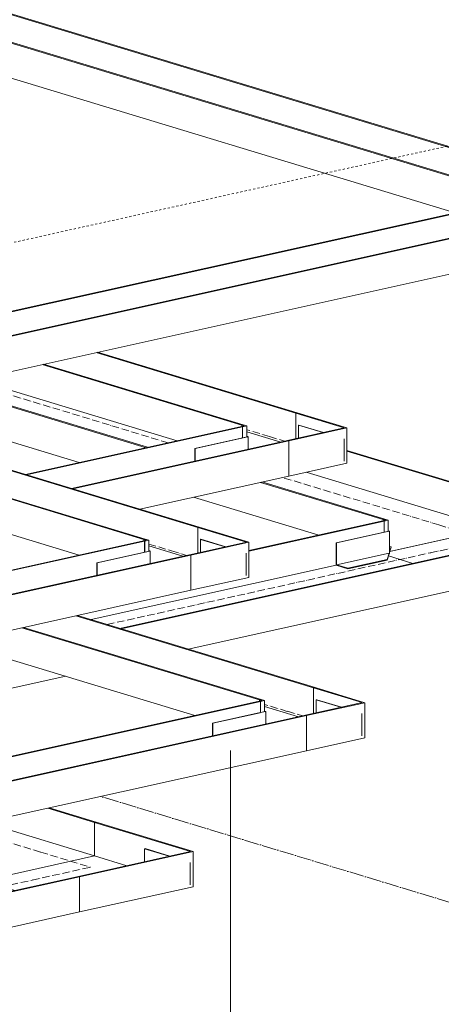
# Model space of a CAD drawing. Header units: millimetres. Extents: x 5617 to 103919, y 7718 to 242078.
# Tile 18 of 24: x 66033 to 66612, y 230880 to 232231. Entities that reach past the tile are written whole.
import ezdxf

# ---------------------------------------------------------------- set-up
doc = ezdxf.new("R2010")
doc.units = ezdxf.units.MM
for name, pattern in [('Линия сетки', [25, 20, -2.5, 0, -2.5]), ('Осевая', [14, 10, -2, 0, -2]), ('Скрыто', [6, 3, -3])]:
    doc.linetypes.add(name, pattern=pattern)
doc.layers.add('Границы 3D вида', color=7, linetype='Скрыто', lineweight=20, true_color=0x0080c0)
for name, color, linetype, lineweight in [('Кабельные лотки', 7, 'Continuous', 18), ('Марки кабельных лотков', 7, 'Continuous', 20), ('Осевая линия', 7, 'Осевая', 18), ('Соединительные детали кабельных лотков', 7, 'Continuous', 18), ('Уровни', 7, 'Continuous', 9)]:
    doc.layers.add(name, color=color, linetype=linetype, lineweight=lineweight)

# ---------------------------------------------------------------- blocks, each defined once
blk = doc.blocks.new('OSTEC_CLH - ЛН_ ЛП - СЛУМИ - Угол горизонтальный - ZS - Цинкование по методу Сендзимира-V50-МКСС_К1_L28')
at = {"layer": 'Осевая линия'}
for p, q in [((74981.3, 231088.9), (75049.5, 231068.2)), ((74969.7, 231050.5), (75049.5, 231068.2)), ((74970.5, 231050.7), (74969.7, 231050.5))]:
    blk.add_line(p, q, dxfattribs=at)
at = {"layer": 'Соединительные детали кабельных лотков'}
for p, q in [((75057.3, 231129.9), (75055.3, 231129.5)), ((75055.3, 231083.7), (75055.3, 231129.5)), ((75055.3, 231129.5), (75186.9, 231089.6)), ((75190.5, 231089.5), (75057.3, 231129.9)), ((74904.7, 231094.4), (74908.5, 231095.2)), ((74906.4, 231093.9), (74904.7, 231094.4)), ((74907.2, 231096.6), (74905.3, 231096.2)), ((74905.3, 231094.2), (74905.3, 231096.2)), ((74905.3, 231096.2), (74908.5, 231095.2)), ((74912.1, 231095.2), (74906.4, 231093.9)), ((74906.4, 231078.7), (74906.4, 231093.9)), ((74912.1, 231095.2), (74907.2, 231096.6)), ((74912.1, 231079.9), (74912.1, 231095.2)), ((75055.3, 231083.7), (74914, 231052.3)), ((75186.9, 231089.6), (75033.1, 231055.5)), ((75190.5, 231089.5), (75034.7, 231055)), ((75099.7, 231070.2), (75055.3, 231083.7)), ((75190.5, 231041.2), (75190.5, 231089.5)), ((75034.7, 231055), (75033.1, 231055.5)), ((75034.7, 231006.7), (75034.7, 231055)), ((74945.8, 231036.1), (74912.2, 231046.3)), ((75190.5, 231041.2), (75034.7, 231006.7))]:
    blk.add_line(p, q, dxfattribs=at)
blk = doc.blocks.new('OSTEC_U - ЛН_ ЛП - СЛУМИ - OSTEC_U - ЛН_ ЛП - СЛУМИ-V51-МКСС_К1_L28')
at = {"layer": 'Соединительные детали кабельных лотков'}
for p, q in [((75124.6, 231093.6), (75123.9, 231093.4)), ((75123.9, 231093.4), (75157.8, 231083.1)), ((75123.9, 231075.6), (75123.9, 231093.4)), ((75158.5, 231083.3), (75124.6, 231093.6)), ((75186.6, 231043.8), (75186.6, 231074.7)), ((75186.6, 231043.8), (75186.6, 231074.7))]:
    blk.add_line(p, q, dxfattribs=at)
blk = doc.blocks.new('OSTEC_U - ЛН_ ЛП - СЛУМИ - OSTEC_U - ЛН_ ЛП - СЛУМИ-1215245-МКСС_К1_L28')
at = {"layer": 'Соединительные детали кабельных лотков'}
for p, q in [((72723.5, 231536.8), (72651.3, 231520.7)), ((72651.9, 231520.6), (72724.1, 231536.6)), ((72724.1, 231536.6), (72722.8, 231537)), ((72724.1, 231536.8), (72723.9, 231536.8)), ((72724.1, 231536.6), (72724.6, 231536.8)), ((72724.5, 231536.4), (72724.1, 231536.6)), ((72724.5, 231536.4), (72724.5, 231505.5)), ((72724.6, 231505.9), (72724.6, 231536.8)), ((72651.3, 231520.7), (72651.9, 231520.6)), ((72651.3, 231489.8), (72651.3, 231520.7)), ((72651.9, 231490.5), (72651.9, 231520.6)), ((72726.7, 231515.3), (72724.6, 231515.9)), ((72724.6, 231508.4), (72726.7, 231515.3)), ((72726.7, 231514.5), (72724.6, 231507.5)), ((72651.9, 231490.5), (72724.1, 231506.5)), ((72667.5, 231485.8), (72721.4, 231497.8)), ((72721.4, 231496.9), (72667.5, 231484.9)), ((72721.4, 231497.8), (72724.1, 231506.5)), ((72724.1, 231505.7), (72721.4, 231496.9)), ((72721.4, 231496.9), (72721.4, 231497.8)), ((72667.5, 231484.9), (72651.3, 231489.8)), ((72667.5, 231485.8), (72651.9, 231490.5)), ((72667.5, 231484.9), (72667.5, 231485.8))]:
    blk.add_line(p, q, dxfattribs=at)
for points in [[(72723.4, 231536.4, 0), (72723.5, 231536.4, 0), (72723.7, 231536.4, 0), (72723.9, 231536.3, 0), (72724.1, 231536.3, 0), (72724.3, 231536.4, 0), (72724.5, 231536.4, 0)], [(72724.5, 231505.5, 0), (72724.3, 231505.4, 0), (72724.1, 231505.4, 0), (72723.9, 231505.4, 0)]]:
    blk.add_polyline3d(points, dxfattribs=at)
blk = doc.blocks.new('OSTEC_CLH - ЛН_ ЛП - СЛУМИ - Угол горизонтальный - ZS - Цинкование по методу Сендзимира-V63-МКСС_К1_L28')
at = {"layer": 'Осевая линия'}
blk.add_line((72753.1, 231757.1), (72773.7, 231750.8), dxfattribs=at)
at = {"layer": 'Соединительные детали кабельных лотков'}
for p, q in [((72791, 231789.6), (72789.1, 231789.2)), ((72789.1, 231754.2), (72789.1, 231789.2)), ((72789.1, 231789.2), (72855.7, 231769)), ((72859.3, 231768.9), (72791, 231789.6)), ((72714.5, 231771), (72718.3, 231771.8)), ((72716.2, 231770.5), (72714.5, 231771)), ((72717, 231773.2), (72715.1, 231772.8)), ((72715.1, 231770.8), (72715.1, 231772.8)), ((72715.1, 231772.8), (72718.3, 231771.8)), ((72721.9, 231771.7), (72716.2, 231770.5)), ((72716.2, 231755.2), (72716.2, 231770.5)), ((72721.9, 231771.7), (72717, 231773.2)), ((72721.9, 231756.5), (72721.9, 231771.7)), ((72855.7, 231769), (72777.9, 231751.7)), ((72859.3, 231768.9), (72779.5, 231751.2)), ((72859.3, 231720.7), (72859.3, 231768.9)), ((72779.5, 231751.2), (72777.9, 231751.7)), ((72779.5, 231703), (72779.5, 231751.2)), ((72859.3, 231720.7), (72779.5, 231703))]:
    blk.add_line(p, q, dxfattribs=at)
blk = doc.blocks.new('OSTEC_U - ЛН_ ЛП - СЛУМИ - OSTEC_U - ЛН_ ЛП - СЛУМИ-V64-МКСС_К1_L28')
at = {"layer": 'Соединительные детали кабельных лотков'}
for p, q in [((72793.4, 231773), (72792.7, 231772.8)), ((72792.7, 231772.8), (72826.6, 231762.6)), ((72792.7, 231755), (72792.7, 231772.8)), ((72827.3, 231762.7), (72793.4, 231773)), ((72855.4, 231723.2), (72855.4, 231754.1)), ((72855.4, 231723.2), (72855.4, 231754.1))]:
    blk.add_line(p, q, dxfattribs=at)
blk = doc.blocks.new('OSTEC_U - ЛН_ ЛП - СЛУМИ - OSTEC_U - ЛН_ ЛП - СЛУМИ-V69-МКСС_К1_L28')
at = {"layer": 'Соединительные детали кабельных лотков'}
for p, q in [((75289.3, 231281.9), (75282.9, 231280.5)), ((75282.9, 231280.2), (75289.9, 231281.7)), ((75289.9, 231281.7), (75288.6, 231282.1)), ((75289.8, 231282), (75289.6, 231282)), ((75289.9, 231281.7), (75290.4, 231281.9)), ((75290.3, 231281.5), (75289.9, 231281.7)), ((75290.3, 231281.5), (75290.3, 231264.7)), ((75290.4, 231264.7), (75290.4, 231281.9)), ((75282.4, 231280.4), (75217.1, 231265.9)), ((75217.7, 231265.7), (75282.4, 231280.1)), ((75217.1, 231265.9), (75217.7, 231265.7)), ((75217.1, 231248.4), (75217.1, 231265.9)), ((75217.7, 231248.5), (75217.7, 231265.7))]:
    blk.add_line(p, q, dxfattribs=at)
blk.add_polyline3d([(75289.2, 231281.6, 0), (75289.3, 231281.5, 0), (75289.5, 231281.5, 0), (75289.7, 231281.5, 0), (75289.9, 231281.5, 0), (75290.1, 231281.5, 0), (75290.3, 231281.5, 0)], dxfattribs=at)
blk = doc.blocks.new('OSTEC_U - ЛН_ ЛП - СЛУМИ - OSTEC_U - ЛН_ ЛП - СЛУМИ-V65-МКСС_К1_L28')
at = {"layer": 'Соединительные детали кабельных лотков'}
for p, q in [((72722.6, 231756.9), (72650.4, 231740.9)), ((72651, 231740.7), (72723.2, 231756.8)), ((72723.2, 231756.8), (72721.9, 231757.2)), ((72723.1, 231757), (72722.9, 231757)), ((72723.2, 231756.8), (72723.7, 231757)), ((72723.6, 231756.6), (72723.2, 231756.8)), ((72723.6, 231756.6), (72723.6, 231739.7)), ((72723.7, 231739.7), (72723.7, 231757)), ((72650.4, 231740.9), (72651, 231740.7)), ((72650.4, 231723.5), (72650.4, 231740.9)), ((72651, 231723.6), (72651, 231740.7))]:
    blk.add_line(p, q, dxfattribs=at)
blk.add_polyline3d([(72722.5, 231756.6, 0), (72722.6, 231756.6, 0), (72722.8, 231756.6, 0), (72723, 231756.5, 0), (72723.2, 231756.5, 0), (72723.4, 231756.5, 0), (72723.6, 231756.6, 0)], dxfattribs=at)

msp = doc.modelspace()

# ---------------------------------------------------------------- linework, layer by layer
at = {"layer": 'Границы 3D вида'}
msp.add_line((69988.1, 232805), (65410, 231789), dxfattribs=at)
at = {"layer": 'Кабельные лотки'}
for p, q in [((66793.5, 232003.8), (65431.6, 232416.8)), ((66795.4, 232004.3), (65433.6, 232417.3)), ((66719.5, 231987.4), (65357.6, 232400.4)), ((66721.4, 231987.8), (65359.5, 232400.8)), ((66630.8, 231966), (65357.6, 232352.1)), ((66718.9, 231985.6), (65610.6, 231739.6)), ((66720.6, 231985.1), (65612.3, 231739.1)), ((66782.3, 231966.4), (65674, 231720.4)), ((66783.9, 231965.9), (65675.6, 231719.9)), ((66783.9, 231917.6), (65763.8, 231691.2)), ((66412.1, 231691.1), (66138, 231774.2)), ((66414, 231691.5), (66139.9, 231774.7)), ((66338.1, 231674.7), (66063.9, 231757.8)), ((66340, 231675.1), (66065.8, 231758.2)), ((66206.8, 231643.8), (65929.4, 231728)), ((66208.7, 231644.3), (65931.3, 231728.4)), ((66249.4, 231653.3), (65972, 231737.4)), ((65673.1, 231717.7), (66277.7, 231534.3)), ((65675.1, 231718.1), (66279.6, 231534.8)), ((65599.1, 231701.2), (66203.6, 231517.9)), ((65601, 231701.7), (66205.6, 231518.3)), ((66114.9, 231623.4), (65837.5, 231707.5)), ((66414, 231691.5), (66412.1, 231691.1)), ((66412.1, 231691.1), (66412.1, 231656.1)), ((66041.2, 231607.1), (66337.5, 231672.8)), ((66337.5, 231672.8), (66339.2, 231672.3)), ((66340, 231675.1), (66338.1, 231674.7)), ((66338.1, 231674.7), (66338.1, 231672.7)), ((66042.8, 231606.6), (66339.2, 231672.3)), ((66339.2, 231672.3), (66339.2, 231657.1)), ((66391.4, 231651.5), (66344.9, 231665.7)), ((65599.1, 231652.9), (66114.9, 231496.5)), ((66104.5, 231587.9), (66400.9, 231653.6)), ((66106.2, 231587.4), (66402.5, 231653.1)), ((66400.9, 231653.6), (66402.5, 231653.1)), ((66402.5, 231653.1), (66402.5, 231604.8)), ((66684.2, 231578.9), (66482.3, 231640.1)), ((66682.3, 231578.5), (66482.3, 231639.1)), ((66682.3, 231532.6), (66426.5, 231610.2)), ((66198.1, 231559.5), (66402.5, 231604.8)), ((66532.2, 231545.2), (66363.8, 231596.2)), ((66534.1, 231545.6), (66365.7, 231596.7)), ((66443.5, 231523.8), (66271.8, 231575.8)), ((66347.9, 231502.5), (66531.7, 231543.3)), ((66347.9, 231501.7), (66533.3, 231542.8)), ((66531.7, 231543.3), (66533.3, 231542.8)), ((66534.1, 231545.6), (66532.2, 231545.2)), ((66532.2, 231545.2), (66532.2, 231543.2)), ((66533.3, 231542.8), (66533.3, 231527.6)), ((66279.6, 231534.8), (66277.7, 231534.3)), ((66277.7, 231534.3), (66277.7, 231499.4)), ((66682.3, 231532.6), (66541, 231501.3)), ((66203.1, 231516.1), (65572.4, 231376.1)), ((66204.7, 231515.6), (65574, 231375.6)), ((66203.1, 231516.1), (66204.7, 231515.6)), ((66205.6, 231518.3), (66203.6, 231517.9)), ((66203.6, 231517.9), (66203.6, 231515.9)), ((66204.7, 231515.6), (66204.7, 231500.3)), ((66266.4, 231496.9), (65635.7, 231356.9)), ((66170.7, 231395.8), (66660, 231504.4)), ((66172.4, 231395.3), (66661.7, 231503.9)), ((66210.5, 231508.9), (66257, 231494.8)), ((66266.4, 231496.9), (66268.1, 231496.4)), ((66268.1, 231496.4), (65637.4, 231356.4)), ((66268.1, 231496.4), (66268.1, 231448.1)), ((66539.1, 231495.2), (66572.7, 231485)), ((66131.3, 231407.8), (66467.5, 231482.4)), ((66268.1, 231448.1), (65637.4, 231308.1)), ((66264.3, 231367.4), (66661.7, 231455.6)), ((66436.6, 231314.2), (66110.4, 231413.1)), ((66438.5, 231314.6), (66112.4, 231413.5)), ((66362.5, 231297.7), (66036.4, 231396.6)), ((66364.5, 231298.2), (66038.3, 231397.1)), ((66273.8, 231276.4), (65944.4, 231376.2)), ((65739.2, 231250.9), (66096.4, 231330.2)), ((66438.5, 231314.6), (66436.6, 231314.2)), ((66436.6, 231314.2), (66436.6, 231279.2)), ((65518.5, 231108.7), (66362, 231295.9)), ((65520.2, 231108.2), (66363.6, 231295.4)), ((66362, 231295.9), (66363.6, 231295.4)), ((66364.5, 231298.2), (66362.5, 231297.7)), ((66362.5, 231297.7), (66362.5, 231295.8)), ((66363.6, 231295.4), (66363.6, 231280.2)), ((66415.9, 231274.6), (66369.4, 231288.7)), ((65581.9, 231089.5), (66425.3, 231276.7)), ((65583.5, 231089), (66427, 231276.2)), ((66425.3, 231276.7), (66427, 231276.2)), ((66427, 231276.2), (66427, 231227.9)), ((65583.5, 231040.7), (66427, 231227.9)), ((66136.1, 231129.5), (66071.7, 231149.1)), ((66138, 231129.9), (66073.6, 231149.5)), ((66136.1, 231083.7), (65984.4, 231129.7)), ((66138, 231129.9), (66136.1, 231129.5)), ((66136.1, 231129.5), (66136.1, 231083.7)), ((66136.1, 231083.7), (65994.8, 231052.3)), ((65437.6, 230905.4), (66113.9, 231055.5)), ((65439.2, 230904.9), (66115.5, 231055)), ((66113.9, 231055.5), (66115.5, 231055)), ((66115.5, 231055), (66115.5, 231006.7)), ((65439.2, 230856.6), (66115.5, 231006.7))]:
    msp.add_line(p, q, dxfattribs=at)
at = {"layer": 'Марки кабельных лотков'}
msp.add_line((66322.7, 231228.5), (66322.7, 230463.2), dxfattribs=at)
at = {"layer": 'Осевая линия'}
for p, q in [((66236.8, 231650.5), (65959.4, 231734.6)), ((66376.1, 231659), (66344.9, 231668.4)), ((66608.2, 231537.9), (66393.8, 231602.9)), ((66210.5, 231511.6), (66241.6, 231502.2)), ((66153.3, 231401.1), (66596.7, 231499.5)), ((66400.5, 231282), (66369.4, 231291.5)), ((66062, 231088.9), (65951.6, 231122.4)), ((65374.2, 230900.5), (66050.5, 231050.5))]:
    msp.add_line(p, q, dxfattribs=at)
at = {"layer": 'Уровни', "linetype": 'Линия сетки', "lineweight": 18}
msp.add_line((69988.1, 229999.6), (66144.4, 231165.2), dxfattribs=at)

# ---------------------------------------------------------------- block references
at = {"layer": 'Соединительные детали кабельных лотков'}
for name, p in [('OSTEC_CLH - ЛН_ ЛП - СЛУМИ - Угол горизонтальный - ZS - Цинкование по методу Сендзимира-V63-МКСС_К1_L28', (-6377, -98.1)), ('OSTEC_U - ЛН_ ЛП - СЛУМИ - OSTEC_U - ЛН_ ЛП - СЛУМИ-V64-МКСС_К1_L28', (-6377, -98.1)), ('OSTEC_U - ЛН_ ЛП - СЛУМИ - OSTEC_U - ЛН_ ЛП - СЛУМИ-V65-МКСС_К1_L28', (-6377, -98.1)), ('OSTEC_CLH - ЛН_ ЛП - СЛУМИ - Угол горизонтальный - ZS - Цинкование по методу Сендзимира-V50-МКСС_К1_L28', (-8373.1, 448.9)), ('OSTEC_CLH - ЛН_ ЛП - СЛУМИ - Угол горизонтальный - ZS - Цинкование по методу Сендзимира-V63-МКСС_К1_L28', (-6511.4, -254.9)), ('OSTEC_U - ЛН_ ЛП - СЛУМИ - OSTEC_U - ЛН_ ЛП - СЛУМИ-1215245-МКСС_К1_L28', (-6183.8, -7.4)), ('OSTEC_U - ЛН_ ЛП - СЛУМИ - OSTEC_U - ЛН_ ЛП - СЛУМИ-V64-МКСС_К1_L28', (-6511.4, -254.9)), ('OSTEC_U - ЛН_ ЛП - СЛУМИ - OSTEC_U - ЛН_ ЛП - СЛУМИ-V65-МКСС_К1_L28', (-6511.4, -254.9)), ('OSTEC_CLH - ЛН_ ЛП - СЛУМИ - Угол горизонтальный - ZS - Цинкование по методу Сендзимира-V63-МКСС_К1_L28', (-6352.5, -475)), ('OSTEC_U - ЛН_ ЛП - СЛУМИ - OSTEC_U - ЛН_ ЛП - СЛУМИ-V64-МКСС_К1_L28', (-6352.5, -475)), ('OSTEC_U - ЛН_ ЛП - СЛУМИ - OSTEC_U - ЛН_ ЛП - СЛУМИ-V69-МКСС_К1_L28', (-8919.2, 0)), ('OSTEC_CLH - ЛН_ ЛП - СЛУМИ - Угол горизонтальный - ZS - Цинкование по методу Сендзимира-V50-МКСС_К1_L28', (-8919.2, 0)), ('OSTEC_U - ЛН_ ЛП - СЛУМИ - OSTEC_U - ЛН_ ЛП - СЛУМИ-V51-МКСС_К1_L28', (-8919.2, 0))]:
    msp.add_blockref(name, p, dxfattribs=at)

doc.saveas('drawing.dxf')
